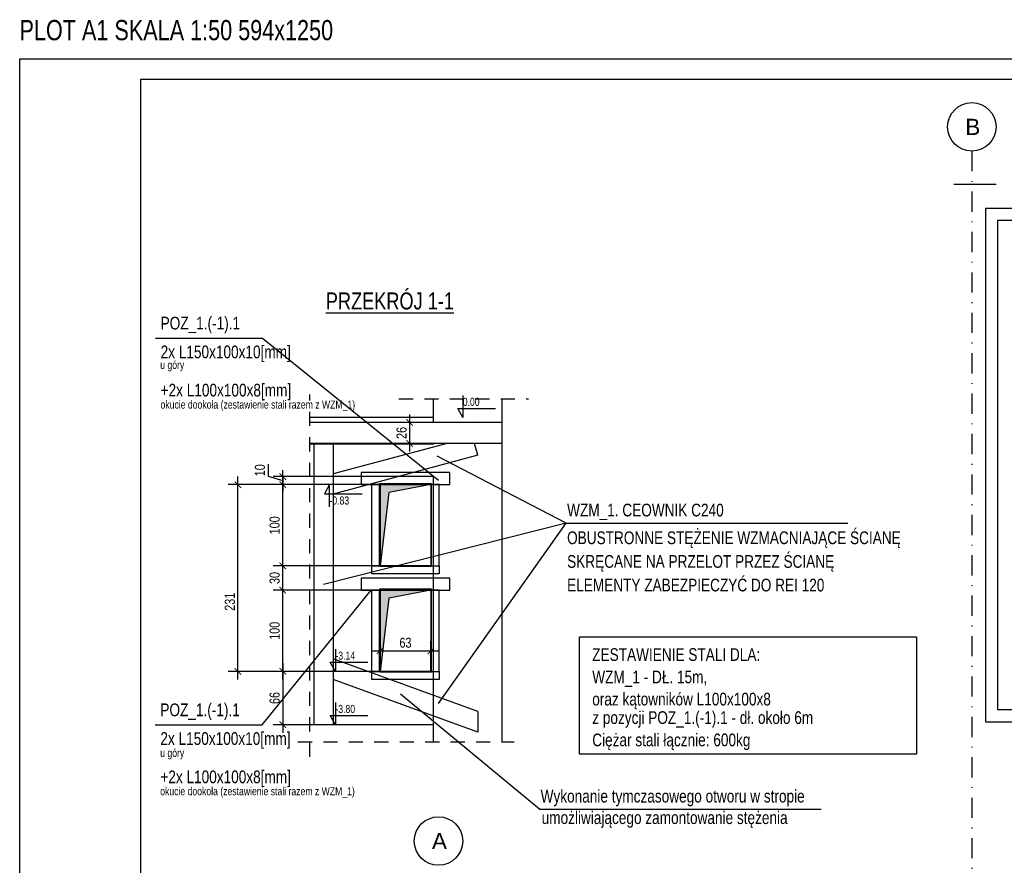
# Model space of a CAD drawing. Header units: metres. Extents: x 164 to 6782, y -994 to 2025.
# Tile 3 of 10: x 532 to 1750, y 978 to 2025. Entities that reach past the tile are written whole.
import ezdxf
from ezdxf.enums import TextEntityAlignment as Align

# ---------------------------------------------------------------- set-up
doc = ezdxf.new("R2010")
doc.units = ezdxf.units.M
doc.header["$LTSCALE"] = 50
doc.header["$MEASUREMENT"] = 0
doc.linetypes.add('DO', pattern=[1, 0.5, -0.24, 0.02, -0.24])
doc.linetypes.add('DP', pattern=[0.63, 0.35, -0.28])
for name, color, linetype in [('BS_odn', 1, 'Continuous'), ('BZ_kot', 7, 'Continuous'), ('BZ_lpd', 1, 'DP'), ('BZ_osd', 1, 'DO'), ('BZ_ram', 2, 'Continuous'), ('BZ_txc', 1, 'Continuous'), ('BZ_txg', 3, 'Continuous'), ('BZ_txs', 2, 'Continuous'), ('BZ_wym', 1, 'Continuous'), ('K3_projektowane nadproza', 150, 'DP'), ('k3_sciany istn', 1, 'DP'), ('k3_łacznik', 85, 'Continuous')]:
    doc.layers.add(name, color=color, linetype=linetype)
doc.styles.add('BIKTC', font='bikromsw.shx', dxfattribs={"width": 0.8})
doc.styles.add('BIKTG', font='bikromsw.shx', dxfattribs={"width": 0.8})
doc.styles.add('BIKTS', font='bikromsw.shx', dxfattribs={"width": 0.8})
doc.styles.add('BIKWYM', font='bikromsw.shx', dxfattribs={"width": 0.8})
doc.styles.add('GENERATED_STYLE_2', font='arial.ttf')
doc.dimstyles.new('BZ_KP_50', dxfattribs={"dimscale": 0.5, "dimtxt": 25, "dimasz": 16, "dimexe": 24, "dimexo": 0, "dimgap": 0, "dimtad": 0, "dimdec": 1, "dimrnd": 0.5, "dimzin": 9, "dimdsep": 46, "dimtxsty": 'BIKWYM', "dimblk": 'ARCHTICK', "dimblk1": 'ARCHTICK', "dimblk2": 'WYM-KP', "dimcen": 0, "dimdle": 20, "dimclrd": 256, "dimclre": 256, "dimclrt": 7, "dimadec": 0, "dimazin": 0, "dimtfac": 0.033333, "dimtdec": 1, "dimtmove": 0, "dimatfit": 3, "dimfxl": 1, "dimtvp": 0.8, "dimtfillclr": 256, "dimtolj": 1, "dimarcsym": 0})

# ---------------------------------------------------------------- blocks, each defined once
blk = doc.blocks.new('kota5')
h = blk.add_hatch()
h.set_pattern_fill('ANSI31', color=256, scale=0.008333, angle=45, style=0)
h.set_pattern_definition([(90, (-1e-16, 0), (-0.02645823, 3e-18), [])])
h.paths.add_polyline_path([(0, 0), (2, 2), (0, 2)])
for p, q in [((-2, 2), (2, 2)), ((0, 4), (12, 4)), ((0, 0), (0, 4))]:
    blk.add_line(p, q)
at = {"color": 1}
blk.add_line((-2, 0), (2, 0), dxfattribs=at)
blk.add_lwpolyline([(-2, 2), (0, 0), (2, 2)])
at = {"style": 'BIKTS', "width": 0.8}
blk.add_attdef('POZIOM', text='', height=2.5, dxfattribs=at).set_placement((0, 6), align=Align.MIDDLE_LEFT)
blk = doc.blocks.new('_ArchTick')
at = {"color": 0, "linetype": 'ByBlock', "const_width": 0.15}
blk.add_lwpolyline([(-0.5, -0.5), (0.5, 0.5)], dxfattribs=at)
blk = doc.blocks.new('*D381')
at = {"layer": 'BZ_wym', "lineweight": -2}
for p, q in [((857, 1228.3), (857, 1142.3)), ((890.6, 1218.3), (845, 1218.3)), ((890.6, 1152.3), (845, 1152.3))]:
    blk.add_line(p, q, dxfattribs=at)
at = {"layer": 'DEFPOINTS', "color": 0}
for p in [(890.6, 1218.3), (857, 1152.3), (890.6, 1152.3)]:
    blk.add_point(p, dxfattribs=at)
at = {"layer": 'BZ_wym', "lineweight": -2, "xscale": 8, "yscale": 8, "zscale": 8}
for p, rotation in [((857, 1218.3), 90), ((857, 1152.3), 270)]:
    blk.add_blockref('_ArchTick', p, dxfattribs=dict(at, rotation=rotation))
at = {"layer": 'BZ_wym', "color": 7, "insert": (847, 1185.3), "char_height": 12.5, "attachment_point": 5, "rotation": 90, "style": 'BIKWYM'}
blk.add_mtext('\\A1;66', dxfattribs=at)
blk = doc.blocks.new('WYM-KP')
blk.add_hatch(color=256).paths.add_polyline_path([(-3, 0, 1), (3, 0, 1)])
blk.add_circle((0, 0), 3)
blk = doc.blocks.new('*D382')
at = {"layer": 'BZ_wym', "lineweight": -2}
for p, q in [((857, 1208.3), (857, 1328.8)), ((977.4, 1318.8), (845, 1318.8)), ((890.6, 1218.3), (845, 1218.3))]:
    blk.add_line(p, q, dxfattribs=at)
at = {"layer": 'DEFPOINTS', "color": 0}
for p in [(857, 1318.8), (977.4, 1318.8), (890.6, 1218.3)]:
    blk.add_point(p, dxfattribs=at)
at = {"layer": 'BZ_wym', "lineweight": -2, "xscale": 8, "yscale": 8, "zscale": 8}
for p, rotation in [((857, 1318.8), 90), ((857, 1218.3), 270)]:
    blk.add_blockref('_ArchTick', p, dxfattribs=dict(at, rotation=rotation))
at = {"layer": 'BZ_wym', "color": 7, "insert": (847, 1268.5), "char_height": 12.5, "attachment_point": 5, "rotation": 90, "style": 'BIKWYM'}
blk.add_mtext('\\A1;100', dxfattribs=at)
blk = doc.blocks.new('*D383')
at = {"layer": 'BZ_wym', "lineweight": -2}
for p, q in [((857, 1308.8), (857, 1358.8)), ((977.4, 1348.8), (845, 1348.8)), ((977.4, 1318.8), (845, 1318.8))]:
    blk.add_line(p, q, dxfattribs=at)
at = {"layer": 'DEFPOINTS', "color": 0}
for p in [(857, 1348.8), (977.4, 1348.8), (977.4, 1318.8)]:
    blk.add_point(p, dxfattribs=at)
at = {"layer": 'BZ_wym', "lineweight": -2, "xscale": 8, "yscale": 8, "zscale": 8}
for p, rotation in [((857, 1348.8), 90), ((857, 1318.8), 270)]:
    blk.add_blockref('_ArchTick', p, dxfattribs=dict(at, rotation=rotation))
at = {"layer": 'BZ_wym', "color": 7, "insert": (847, 1333.8), "char_height": 12.5, "attachment_point": 5, "rotation": 90, "style": 'BIKWYM'}
blk.add_mtext('\\A1;30', dxfattribs=at)
blk = doc.blocks.new('*D384')
at = {"layer": 'BZ_wym', "lineweight": -2}
for p, q in [((857, 1338.8), (857, 1459.3)), ((977.4, 1449.3), (845, 1449.3)), ((977.4, 1348.8), (845, 1348.8))]:
    blk.add_line(p, q, dxfattribs=at)
at = {"layer": 'DEFPOINTS', "color": 0}
for p in [(857, 1449.3), (977.4, 1449.3), (977.4, 1348.8)]:
    blk.add_point(p, dxfattribs=at)
at = {"layer": 'BZ_wym', "lineweight": -2, "xscale": 8, "yscale": 8, "zscale": 8}
for p, rotation in [((857, 1449.3), 90), ((857, 1348.8), 270)]:
    blk.add_blockref('_ArchTick', p, dxfattribs=dict(at, rotation=rotation))
at = {"layer": 'BZ_wym', "color": 7, "insert": (847, 1399), "char_height": 12.5, "attachment_point": 5, "rotation": 90, "style": 'BIKWYM'}
blk.add_mtext('\\A1;100', dxfattribs=at)
blk = doc.blocks.new('*D385')
at = {"layer": 'BZ_wym', "lineweight": -2}
for p, q in [((838.8, 1474.5), (838.8, 1459.7)), ((857, 1459.3), (857, 1467.3)), ((838.8, 1459.7), (857, 1454.3)), ((890.6, 1459.3), (845, 1459.3)), ((857, 1459.3), (857, 1449.3)), ((977.4, 1449.3), (845, 1449.3)), ((857, 1449.3), (857, 1441.3))]:
    blk.add_line(p, q, dxfattribs=at)
at = {"layer": 'DEFPOINTS', "color": 0}
for p in [(890.6, 1459.3), (857, 1449.3), (977.4, 1449.3)]:
    blk.add_point(p, dxfattribs=at)
at = {"layer": 'BZ_wym', "lineweight": -2, "xscale": 8, "yscale": 8, "zscale": 8}
for p, rotation in [((857, 1459.3), 270), ((857, 1449.3), 90)]:
    blk.add_blockref('_ArchTick', p, dxfattribs=dict(at, rotation=rotation))
at = {"layer": 'BZ_wym', "color": 7, "insert": (828.8, 1467.1), "char_height": 12.5, "attachment_point": 5, "rotation": 90, "style": 'BIKWYM'}
blk.add_mtext('\\A1;10', dxfattribs=at)
blk = doc.blocks.new('*D386')
at = {"layer": 'BZ_wym', "lineweight": -2}
for p, q in [((1014.1, 1490.3), (1014.1, 1536.3)), ((1047.6, 1526.3), (1002.1, 1526.3)), ((1047.6, 1500.3), (1002.1, 1500.3))]:
    blk.add_line(p, q, dxfattribs=at)
at = {"layer": 'DEFPOINTS', "color": 0}
for p in [(1014.1, 1526.3), (1047.6, 1526.3), (1047.6, 1500.3)]:
    blk.add_point(p, dxfattribs=at)
at = {"layer": 'BZ_wym', "lineweight": -2, "xscale": 8, "yscale": 8, "zscale": 8}
for p, rotation in [((1014.1, 1526.3), 90), ((1014.1, 1500.3), 270)]:
    blk.add_blockref('_ArchTick', p, dxfattribs=dict(at, rotation=rotation))
at = {"layer": 'BZ_wym', "color": 7, "insert": (1004.1, 1513.3), "char_height": 12.5, "attachment_point": 5, "rotation": 90, "style": 'BIKWYM'}
blk.add_mtext('\\A1;26', dxfattribs=at)
blk = doc.blocks.new('*D387')
at = {"layer": 'BZ_wym', "lineweight": -2}
for p, q in [((801.6, 1208.3), (801.6, 1459.3)), ((977.4, 1449.3), (789.6, 1449.3)), ((977.4, 1218.3), (789.6, 1218.3))]:
    blk.add_line(p, q, dxfattribs=at)
at = {"layer": 'DEFPOINTS', "color": 0}
for p in [(801.6, 1449.3), (977.4, 1449.3), (977.4, 1218.3)]:
    blk.add_point(p, dxfattribs=at)
at = {"layer": 'BZ_wym', "lineweight": -2, "xscale": 8, "yscale": 8, "zscale": 8}
for p, rotation in [((801.6, 1449.3), 90), ((801.6, 1218.3), 270)]:
    blk.add_blockref('_ArchTick', p, dxfattribs=dict(at, rotation=rotation))
at = {"layer": 'BZ_wym', "color": 7, "insert": (791.6, 1304.4), "char_height": 12.5, "attachment_point": 5, "rotation": 90, "style": 'BIKWYM'}
blk.add_mtext('\\A1;231', dxfattribs=at)
blk = doc.blocks.new('*D388')
at = {"layer": 'BZ_wym', "lineweight": -2}
for p, q in [((977.4, 1218.3), (977.4, 1255.7)), ((1040.4, 1218.3), (1040.4, 1255.7)), ((967.4, 1243.7), (1050.4, 1243.7))]:
    blk.add_line(p, q, dxfattribs=at)
at = {"layer": 'DEFPOINTS', "color": 0}
for p in [(1040.4, 1243.7), (977.4, 1218.3), (1040.4, 1218.3)]:
    blk.add_point(p, dxfattribs=at)
at = {"layer": 'BZ_wym', "lineweight": -2, "xscale": 8, "yscale": 8, "zscale": 8, "rotation": 180}
blk.add_blockref('_ArchTick', (977.4, 1243.7), dxfattribs=at)
at = {"layer": 'BZ_wym', "lineweight": -2, "xscale": 8, "yscale": 8, "zscale": 8}
blk.add_blockref('_ArchTick', (1040.4, 1243.7), dxfattribs=at)
at = {"layer": 'BZ_wym', "color": 7, "insert": (1008.9, 1253.7), "char_height": 12.5, "attachment_point": 5, "style": 'BIKWYM'}
blk.add_mtext('\\A1;63', dxfattribs=at)
blk = doc.blocks.new('łącznik')
at = {"layer": 'K3_projektowane nadproza', "linetype": 'DP'}
blk.add_lwpolyline([(2045.1, 1156), (2070.1, 1156), (2070.1, 1028), (2045.1, 1028)], close=True, dxfattribs=at)
at = {"layer": 'k3_łacznik'}
for p, q in [((2045.1, 1156), (2070.1, 1156)), ((2045.1, 1028, -1349.8), (2070.1, 1028, -1349.8))]:
    blk.add_line(p, q, dxfattribs=at)
for points in [[(2045.1, 1811.5), (2045.1, 1776), (1741.6, 1776), (1741.6, 1171), (2045.1, 1171), (2045.1, 1156)], [(2070.1, 1156), (2070.1, 1324), (2045.1, 1324), (2045.1, 1266), (1766.6, 1266), (1766.6, 1496), (2045.1, 1496), (2045.1, 1462), (2070.1, 1462), (2070.1, 1555), (2045.1, 1555), (2045.1, 1521), (1766.6, 1521), (1766.6, 1751), (2045.1, 1751), (2045.1, 1693), (2070.1, 1693), (2070.1, 1811.5), (2045.1, 1811.5)], [(2045.1, 1028), (2045.1, 918.5), (2070.1, 918.5), (2070.1, 1028)]]:
    blk.add_lwpolyline(points, dxfattribs=at)
blk.add_lwpolyline([(1766.6, 1241), (2045.1, 1241), (2045.1, 1196), (1766.6, 1196)], close=True, dxfattribs=at)

msp = doc.modelspace()

# ---------------------------------------------------------------- hatches: boundary and pattern name
at = {"layer": 'BZ_txs'}
for points in [[(977.4, 1449.3), (977.4, 1348.8), (988.3, 1439.4), (1040.4, 1449.3)], [(988.3, 1308.9), (1040.4, 1318.8), (977.4, 1318.8), (977.4, 1218.3)]]:
    msp.add_hatch(color=1, dxfattribs=at).paths.add_polyline_path(points)

# ---------------------------------------------------------------- linework, layer by layer
at = {"layer": 'BS_odn'}
for q in [(1048.2, 1484.6), (907.4, 1325.8)]:
    msp.add_line((1207.8, 1401.6), q, dxfattribs=at)
for points in [[(699.4, 1630.6), (832, 1630.6), (1049.6, 1454.8)], [(1049.7, 1178.5), (1207.8, 1401.6), (1556.2, 1401.6)], [(699, 1152.2), (831.6, 1152.2), (966.6, 1318.8)], [(1002.9, 1190.5), (1175, 1047.6), (1523.3, 1047.6)]]:
    msp.add_lwpolyline(points, dxfattribs=at)
msp.add_lwpolyline([(1224.3, 1261.1), (1641.4, 1261.1), (1641.4, 1116), (1224.3, 1116)], close=True, dxfattribs=at)
at = {"layer": 'BZ_lpd'}
for p, q in [((890.6, 1112.5), (890.6, 1560.9)), ((875.8, 1131.3), (1143.4, 1131.3))]:
    msp.add_line(p, q, dxfattribs=at)
at = {"layer": 'BZ_lpd', "linetype": 'Continuous'}
for p, q in [((977.4, 1449.3), (891.5, 1449.3)), ((977.4, 1218.3), (890.6, 1218.3))]:
    msp.add_line(p, q, dxfattribs=at)
at = {"layer": 'BZ_lpd', "ltscale": 3}
msp.add_lwpolyline([(1687.5, 1820.9), (2220.7, 1820.9)], dxfattribs=at)
at = {"layer": 'BZ_lpd'}
msp.add_lwpolyline([(1000.8, 1555.3), (1161, 1555.3)], dxfattribs=at)
at = {"layer": 'BZ_osd'}
msp.add_line((1709.7, 1862), (1709.7, -848.8), dxfattribs=at)
at = {"layer": 'BZ_osd', "color": 7, "linetype": 'Continuous'}
for centre in [(1709.7, 1892), (1049.7, 1008.3)]:
    msp.add_circle(centre, 30, dxfattribs=at)
at = {"layer": 'BZ_ram', "color": 1}
msp.add_lwpolyline([(531.5, -994), (531.5, 1976), (6781.5, 1976), (6781.5, -994)], close=True, dxfattribs=at)
at = {"layer": 'BZ_ram'}
msp.add_lwpolyline([(681.5, -969), (681.5, 1951), (6756.5, 1951), (6756.5, -969)], close=True, dxfattribs=at)
at = {"layer": 'BZ_txc'}
for points in [[(1080, 1559.8), (1080, 1532.3), (1073.6, 1543.5), (1120.2, 1543.5)], [(914.9, 1421.7), (914.9, 1449.3), (908.5, 1438), (955.1, 1438)], [(922.3, 1245.8), (922.3, 1218.3), (915.9, 1229.5), (962.5, 1229.5)], [(922.3, 1179.8), (922.3, 1152.3), (915.9, 1163.5), (962.5, 1163.5)]]:
    msp.add_lwpolyline(points, dxfattribs=at)
at = {"layer": 'BZ_txs'}
for p, q in [((1043.4, 1526.3), (1043.4, 1555.3)), ((1128.4, 1131.3), (1128.4, 1555.3)), ((1043.4, 1499.3), (1043.4, 1500.3)), ((1043.4, 1131.3), (1043.4, 1459.3)), ((1040.4, 1348.8), (977.4, 1348.8)), ((1040.4, 1318.8), (977.4, 1318.8))]:
    msp.add_line(p, q, dxfattribs=at)
at = {"layer": 'BZ_txs', "color": 1}
for points in [[(1043.4, 1532.3), (890.6, 1532.3)], [(1040.4, 1449.3), (988.3, 1439.4), (977.4, 1348.8), (977.4, 1449.3), (1040.4, 1449.3)], [(1040.4, 1318.8), (988.3, 1308.9), (977.4, 1218.3), (977.4, 1318.8), (1040.4, 1318.8)]]:
    msp.add_lwpolyline(points, dxfattribs=at)
at = {"layer": 'BZ_txs'}
for points in [[(1128.4, 1526.3), (890.6, 1526.3)], [(1128.4, 1500.3), (890.6, 1500.3)], [(1043.4, 1499.3), (890.6, 1499.3)], [(1043.4, 1459.3), (890.6, 1459.3)], [(977.4, 1449.3), (1040.4, 1449.3), (1040.4, 1348.8), (977.4, 1348.8), (977.4, 1449.3)], [(977.4, 1318.8), (1040.4, 1318.8), (1040.4, 1218.3), (977.4, 1218.3), (977.4, 1318.8)], [(1043.4, 1152.3), (890.6, 1152.3)]]:
    msp.add_lwpolyline(points, dxfattribs=at)
at = {"layer": 'k3_sciany istn', "linetype": 'Continuous', "flags": 128}
for points in [[(1726.6, 1791), (1726.6, 1156)], [(2031.6, 1791), (1726.6, 1791)], [(1726.6, 1457), (1726.6, 1156)], [(1726.6, 1156), (2071.6, 1156)]]:
    msp.add_lwpolyline(points, dxfattribs=at)
at = {"layer": 'k3_łacznik', "color": 3}
for p, q in [((895.4, 1499.3), (895.4, 1152.3)), ((1060.3, 1500.3), (919.4, 1462.5)), ((919.4, 1499.3), (919.4, 1152.3)), ((1098.4, 1485.6), (1094.5, 1500.3)), ((1098.4, 1485.6), (919.4, 1437.7)), ((1098.4, 1168.5), (919.4, 1233.7)), ((1098.4, 1143), (919.4, 1208.1)), ((1098.4, 1168.5), (1098.4, 1143))]:
    msp.add_line(p, q, dxfattribs=at)
at = {"layer": 'k3_łacznik'}
msp.add_line((919.4, 1459.3), (919.4, 1152.3), dxfattribs=at)
at = {"layer": 'k3_łacznik', "color": 3}
for points in [[(953.9, 1464.3), (953.9, 1449.3), (1063.9, 1449.3), (1063.9, 1464.3), (953.9, 1464.3)], [(1041.2, 1449.3), (1041.2, 1450.3), (976.6, 1450.3), (976.6, 1449.3), (1041.2, 1449.3)], [(977.4, 1449.3), (977.4, 1348.8), (967.4, 1348.8), (967.4, 1449.3), (977.4, 1449.3)], [(977.4, 1449.3), (977.4, 1348.8), (976.6, 1348.8), (976.6, 1449.3), (977.4, 1449.3)], [(1040.4, 1449.3), (1040.4, 1348.8), (1050.4, 1348.8), (1050.4, 1449.3), (1040.4, 1449.3)], [(1040.4, 1449.3), (1040.4, 1348.8), (1041.2, 1348.8), (1041.2, 1449.3), (1040.4, 1449.3)], [(967.4, 1348.8), (1050.4, 1348.8), (1050.4, 1338.8), (967.4, 1338.8), (967.4, 1348.8)], [(977.4, 1348.8), (1041.2, 1348.8), (1041.2, 1348), (977.4, 1348), (977.4, 1348.8)], [(953.9, 1333.8), (953.9, 1318.8), (1063.9, 1318.8), (1063.9, 1333.8), (953.9, 1333.8)], [(977.4, 1318.8), (977.4, 1218.3), (967.4, 1218.3), (967.4, 1318.8), (977.4, 1318.8)], [(1041.2, 1318.8), (1041.2, 1319.8), (976.6, 1319.8), (976.6, 1318.8), (1041.2, 1318.8)], [(977.4, 1318.8), (977.4, 1218.3), (976.6, 1218.3), (976.6, 1318.8), (977.4, 1318.8)], [(1040.4, 1318.8), (1040.4, 1218.3), (1050.4, 1218.3), (1050.4, 1318.8), (1040.4, 1318.8)], [(1040.4, 1318.8), (1040.4, 1218.3), (1041.2, 1218.3), (1041.2, 1318.8), (1040.4, 1318.8)], [(967.4, 1218.3), (1050.4, 1218.3), (1050.4, 1208.3), (967.4, 1208.3), (967.4, 1218.3)], [(977.4, 1218.3), (1041.2, 1218.3), (1041.2, 1217.5), (977.4, 1217.5), (977.4, 1218.3)]]:
    msp.add_lwpolyline(points, dxfattribs=at)

# ---------------------------------------------------------------- block references
at = {"layer": 'BZ_kot', "xscale": 0.005, "yscale": 0.005, "zscale": 0.005}
msp.add_blockref('kota5', (1092.5, 1532.3), dxfattribs=at).add_auto_attribs({'POZIOM': '%%p0.000'})
at = {"layer": 'k3_łacznik'}
msp.add_blockref('łącznik', (0, 0), dxfattribs=at)

# ---------------------------------------------------------------- texts
at = {"layer": 'BZ_osd', "color": 7, "linetype": 'Continuous', "style": 'GENERATED_STYLE_2'}
for tag, p in [('B', (1710.9, 1892)), ('A', (1050.9, 1008.3))]:
    msp.add_attdef(tag, text='A', height=20, dxfattribs=at).set_placement(p, align=Align.MIDDLE_CENTER)
at = {"layer": 'BZ_txc', "style": 'BIKTC', "width": 0.8}
for s, p in [('u góry', (705.4, 1592.5)), ('okucie dookoła (zestawienie stali razem z WZM_1)', (705.8, 1543.4)), ('0.00', (1079.8, 1546.8)), ('-0.83', (914.8, 1424.7)), ('-3.14', (922.2, 1232.8)), ('-3.80', (922.2, 1166.8)), ('u góry', (705.4, 1112.4)), ('okucie dookoła (zestawienie stali razem z WZM_1)', (705.4, 1065))]:
    msp.add_text(s, height=10, dxfattribs=at).set_placement(p)
at = {"layer": 'BZ_txg', "style": 'BIKTG', "width": 0.8}
msp.add_text('PLOT A1 SKALA 1:50 594x1250', height=25, dxfattribs=at).set_placement((531.3, 1999.2))
at = {"layer": 'BZ_txs', "color": 3, "style": 'BIKTS', "width": 0.8}
msp.add_text('%%UPRZEKRÓJ 1-1', height=21, dxfattribs=at).set_placement((910.3, 1666.1))
at = {"layer": 'BZ_txs', "style": 'BIKTS', "width": 0.8}
for s, p in [('POZ_1.(-1).1', (705.9, 1641.3)), ('2x L150x100x10[mm]', (705.9, 1605.7)), ('+2x L100x100x8[mm]', (705.9, 1558.4)), ('WZM_1. CEOWNIK C240', (1208.9, 1410)), ('OBUSTRONNE STĘŻENIE WZMACNIAJĄCE ŚCIANĘ', (1208.9, 1375.7)), ('SKRĘCANE NA PRZELOT PRZEZ ŚCIANĘ', (1208.9, 1346.4)), ('ELEMENTY ZABEZPIECZYĆ DO REI 120', (1208.9, 1317.2)), ('ZESTAWIENIE STALI DLA:', (1240, 1231.2)), ('WZM_1 - DŁ. 15m,', (1240, 1203.5)), ('oraz kątowników L100x100x8 ', (1240, 1176.1)), ('POZ_1.(-1).1', (705.6, 1162.8)), ('z pozycji POZ_1.(-1).1 - dł. około 6m', (1240, 1153.2)), ('2x L150x100x10[mm]', (705.6, 1127.3)), ('Ciężar stali łącznie: 600kg', (1240, 1125.6)), ('+2x L100x100x8[mm]', (705.6, 1079.9)), ('Wykonanie tymczasowego otworu w stropie', (1176.1, 1056)), ('umożliwiającego zamontowanie stężenia', (1177.4, 1029.4))]:
    msp.add_text(s, height=15.75, dxfattribs=at).set_placement(p)

# ---------------------------------------------------------------- dimensions: what is measured, and where the dimension line sits
at = {"layer": 'BZ_wym'}
for base, p1, p2, override, picture, middle in [((1014.1, 1526.3), (1047.6, 1500.3), (1047.6, 1526.3), {"dimdec": 0, "dimrnd": 1, "dimatfit": 1}, '*D386', (1004.1, 1513.3)), ((857, 1449.3), (890.6, 1459.3), (977.4, 1449.3), {"dimdec": 0, "dimrnd": 1, "dimtmove": 1, "dimatfit": 1}, '*D385', (828.8, 1459.7)), ((857.046738, 1449.2603631), (977.4199557, 1348.7603631), (977.4199557, 1449.2603631), {"dimdec": 0, "dimrnd": 1, "dimatfit": 1}, '*D384', (847.046738, 1399.0103631)), ((857, 1348.8), (977.4, 1318.8), (977.4, 1348.8), {"dimdec": 0, "dimrnd": 1, "dimatfit": 1}, '*D383', (847, 1333.8)), ((857.046738, 1318.7603631), (890.5788107, 1218.2603631), (977.4199557, 1318.7603631), {"dimdec": 0, "dimrnd": 1, "dimatfit": 1}, '*D382', (847.046738, 1268.5103631)), ((857, 1152.3), (890.6, 1218.3), (890.6, 1152.3), {"dimdec": 0, "dimrnd": 1, "dimatfit": 1}, '*D381', (847, 1185.3))]:
    dim = msp.add_linear_dim(base=base, p1=p1, p2=p2, angle=90, dimstyle='BZ_KP_50', override=override, dxfattribs=at)
    dim.commit()
    dim.dimension.update_dxf_attribs({"geometry": picture, "text_midpoint": middle})
dim = msp.add_linear_dim(base=(801.6, 1449.3), p1=(977.4, 1218.3), p2=(977.4, 1449.3), angle=90, dimstyle='BZ_KP_50', override={"dimdec": 0, "dimrnd": 1, "dimatfit": 1}, dxfattribs=at)
dim.commit()
dim.dimension.update_dxf_attribs({"geometry": '*D387', "text_midpoint": (801.6, 1304.4), "dimtype": 160})
dim = msp.add_linear_dim(base=(1040.4, 1243.7), p1=(977.4, 1218.3), p2=(1040.4, 1218.3), dimstyle='BZ_KP_50', override={"dimdec": 0, "dimrnd": 1, "dimatfit": 1}, dxfattribs=at)
dim.commit()
dim.dimension.update_dxf_attribs({"geometry": '*D388', "text_midpoint": (1008.9, 1253.7)})

doc.saveas('drawing.dxf')
